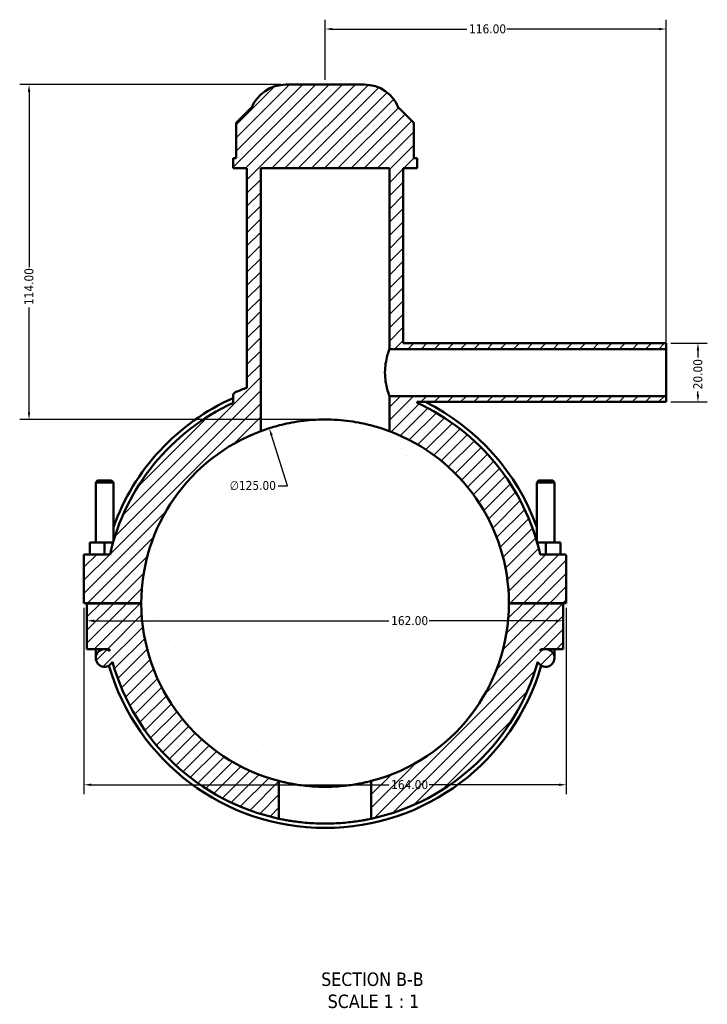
# Model space of a CAD drawing. Header units: millimetres. Extents: x 0 to 898, y -421 to 964.
# Tile 1 of 7: x 294 to 527, y -421 to -86. Entities that reach past the tile are written whole.
import ezdxf

# ---------------------------------------------------------------- set-up
doc = ezdxf.new("R2010")
doc.units = ezdxf.units.MM
for name, color, linetype, lineweight in [('Dimension (ANSI)', 7, 'Continuous', 25), ('Hatch (ANSI)', 7, 'Continuous', 18), ('Symbol (ANSI)', 7, 'Continuous', 25), ('Visible (ANSI)', 7, 'Continuous', 50)]:
    doc.layers.add(name, color=color, linetype=linetype, lineweight=lineweight)
doc.styles.add('Label Text (ANSI)', font='tahoma.ttf')
doc.styles.add('Note Text (ANSI)', font='tahoma.ttf')
doc.dimstyles.new('Default - mm (ANSI)', dxfattribs={"dimtxt": 3.048, "dimasz": 2.5, "dimexe": 3.175, "dimexo": 1.6002, "dimgap": 0.8, "dimtad": 0, "dimtoh": 1, "dimrnd": 1e-08, "dimzin": 4, "dimdsep": 46, "dimtxsty": 'Note Text (ANSI)', "dimcen": 0.09, "dimdle": 10, "dimclrd": 256, "dimclre": 256, "dimclrt": 256, "dimadec": 1, "dimazin": 1, "dimtfac": 1, "dimtofl": 0, "dimtmove": 0, "dimatfit": 3, "dimfxl": 1, "dimtolj": 1, "dimtzin": 4, "dimlwd": -1, "dimlwe": -1, "dimarcsym": 0})

# ---------------------------------------------------------------- blocks, each defined once
blk = doc.blocks.new('*D7')
at = {"layer": 'Defpoints', "color": 0, "transparency": 16777216}
for p in [(378.56, -225.41), (416.51, -344.52)]:
    blk.add_point(p, dxfattribs=at)
at = {"layer": 'Dimension (ANSI)', "transparency": 16777216}
for p, q in [((384.8, -245.01), (379.32, -227.79)), ((381.58, -245.01), (384.8, -245.01))]:
    blk.add_line(p, q, dxfattribs=at)
blk.add_solid([(379.71, -227.67), (378.92, -227.92), (378.56, -225.41)], dxfattribs=at)
at = {"layer": 'Dimension (ANSI)', "color": 230, "true_color": 0xff0080, "transparency": 16777216, "insert": (365.1, -243.36), "char_height": 3.048, "attachment_point": 1, "style": 'Note Text (ANSI)'}
blk.add_mtext('\\A1;∅125.00', dxfattribs=at)
blk = doc.blocks.new('*D9')
at = {"layer": 'Defpoints', "color": 0, "transparency": 16777216}
for p in [(384.19, -108.46), (296.87, -222.46), (397.53, -222.46)]:
    blk.add_point(p, dxfattribs=at)
at = {"layer": 'Dimension (ANSI)', "transparency": 16777216}
for p, q in [((382.59, -108.46), (293.69, -108.46)), ((296.87, -110.96), (296.87, -170.62)), ((296.87, -219.96), (296.87, -184.3)), ((395.93, -222.46), (293.69, -222.46))]:
    blk.add_line(p, q, dxfattribs=at)
for points in [[(296.45, -110.96), (297.28, -110.96), (296.87, -108.46)], [(296.45, -219.96), (297.28, -219.96), (296.87, -222.46)]]:
    blk.add_solid(points, dxfattribs=at)
at = {"layer": 'Dimension (ANSI)', "color": 230, "true_color": 0xff0080, "transparency": 16777216, "insert": (295.28, -183.5), "char_height": 3.048, "attachment_point": 1, "rotation": 90, "style": 'Note Text (ANSI)'}
blk.add_mtext('\\A1;114.00', dxfattribs=at)
blk = doc.blocks.new('*D10')
at = {"layer": 'Defpoints', "color": 0, "transparency": 16777216}
for p in [(513.53, -196.46), (513.53, -216.46), (524.31, -216.46)]:
    blk.add_point(p, dxfattribs=at)
at = {"layer": 'Dimension (ANSI)', "transparency": 16777216}
for p, q in [((515.13, -196.46), (527.49, -196.46)), ((524.31, -198.96), (524.31, -201.34)), ((524.31, -213.96), (524.31, -212.97)), ((515.13, -216.46), (527.49, -216.46))]:
    blk.add_line(p, q, dxfattribs=at)
for points in [[(523.89, -198.96), (524.73, -198.96), (524.31, -196.46)], [(523.89, -213.96), (524.73, -213.96), (524.31, -216.46)]]:
    blk.add_solid(points, dxfattribs=at)
at = {"layer": 'Dimension (ANSI)', "color": 230, "true_color": 0xff0080, "transparency": 16777216, "insert": (522.72, -212.17), "char_height": 3.048, "attachment_point": 1, "rotation": 90, "style": 'Note Text (ANSI)'}
blk.add_mtext('\\A1;20.00', dxfattribs=at)
blk = doc.blocks.new('*D11')
at = {"layer": 'Defpoints', "color": 0, "transparency": 16777216}
for p in [(513.53, -89.55), (397.53, -108.46), (513.53, -198.46)]:
    blk.add_point(p, dxfattribs=at)
at = {"layer": 'Dimension (ANSI)', "transparency": 16777216}
for p, q in [((397.53, -106.86), (397.53, -86.38)), ((513.53, -196.86), (513.53, -86.38)), ((400.03, -89.55), (445.69, -89.55)), ((511.03, -89.55), (459.37, -89.55))]:
    blk.add_line(p, q, dxfattribs=at)
for points in [[(400.03, -89.14), (400.03, -89.97), (397.53, -89.55)], [(511.03, -89.14), (511.03, -89.97), (513.53, -89.55)]]:
    blk.add_solid(points, dxfattribs=at)
at = {"layer": 'Dimension (ANSI)', "color": 230, "true_color": 0xff0080, "transparency": 16777216, "insert": (446.49, -87.97), "char_height": 3.048, "attachment_point": 1, "style": 'Note Text (ANSI)'}
blk.add_mtext('\\A1;116.00', dxfattribs=at)
blk = doc.blocks.new('*D12')
at = {"layer": 'Defpoints', "color": 0, "transparency": 16777216}
for p in [(315.53, -284.91), (479.53, -284.91), (479.53, -346.76)]:
    blk.add_point(p, dxfattribs=at)
at = {"layer": 'Dimension (ANSI)', "transparency": 16777216}
for p, q in [((315.53, -286.51), (315.53, -349.93)), ((479.53, -286.51), (479.53, -349.93)), ((318.03, -346.76), (419.19, -346.76)), ((477.03, -346.76), (432.87, -346.76))]:
    blk.add_line(p, q, dxfattribs=at)
for points in [[(318.03, -346.34), (318.03, -347.18), (315.53, -346.76)], [(477.03, -346.34), (477.03, -347.18), (479.53, -346.76)]]:
    blk.add_solid(points, dxfattribs=at)
at = {"layer": 'Dimension (ANSI)', "color": 230, "true_color": 0xff0080, "transparency": 16777216, "insert": (419.99, -345.17), "char_height": 3.048, "attachment_point": 1, "style": 'Note Text (ANSI)'}
blk.add_mtext('\\A1;164.00', dxfattribs=at)
blk = doc.blocks.new('*D13')
at = {"layer": 'Defpoints', "color": 0, "transparency": 16777216}
for p in [(316.53, -290.95), (478.53, -290.95), (478.53, -290.95)]:
    blk.add_point(p, dxfattribs=at)
at = {"layer": 'Dimension (ANSI)', "transparency": 16777216}
for p, q in [((319.03, -290.95), (419.19, -290.95)), ((476.03, -290.95), (432.87, -290.95))]:
    blk.add_line(p, q, dxfattribs=at)
for points in [[(319.03, -290.54), (319.03, -291.37), (316.53, -290.95)], [(476.03, -290.54), (476.03, -291.37), (478.53, -290.95)]]:
    blk.add_solid(points, dxfattribs=at)
at = {"layer": 'Dimension (ANSI)', "color": 230, "true_color": 0xff0080, "transparency": 16777216, "insert": (419.99, -289.37), "char_height": 3.048, "attachment_point": 1, "style": 'Note Text (ANSI)'}
blk.add_mtext('\\A1;162.00', dxfattribs=at)

msp = doc.modelspace()

# ---------------------------------------------------------------- hatches: boundary and pattern name
at = {"layer": 'Hatch (ANSI)'}
h = msp.add_hatch(dxfattribs=at)
h.set_pattern_fill('ANSI31', color=256, scale=25.4, style=0)
h.set_pattern_definition([(45, (0, 0), (-2.245064, 2.245064), [])])
edge = h.paths.add_edge_path()
edge.add_line((370.969, -136.961), (370.969, -211.624))
edge.add_ellipse((397.531, -284.961), major_axis=(-26.563, 73.338), ratio=1, start_angle=0, end_angle=3.09916)
edge.add_spline(control_points=[(367.043, -213.167), (366.892, -213.231), (366.756, -213.323), (366.527, -213.555), (366.437, -213.692), (366.313, -213.994), (366.281, -214.155), (366.281, -214.317)], knot_values=[-0.1466121, -0.1466121, -0.1466121, -0.1466121, -0.0976611, -0.0976611, -0.0488306, -0.0488306, 0, 0, 0, 0], degree=3, periodic=0)
edge.add_line((366.281, -214.317), (366.281, -216.782))
edge.add_ellipse((397.531, -284.961), major_axis=(-31.25, 68.179), ratio=1, start_angle=0, end_angle=52.56874)
edge.add_line((324.397, -268.336), (315.531, -268.336))
edge.add_line((315.531, -268.336), (315.531, -284.911))
edge.add_line((315.531, -284.911), (335.031, -284.911))
edge.add_ellipse((397.531, -284.961), major_axis=(-62.5, 0.05), ratio=1, start_angle=290.53315, end_angle=360, ccw=False)
edge.add_line((375.656, -226.415), (375.656, -136.961))
edge.add_line((375.656, -136.961), (419.406, -136.961))
edge.add_line((419.406, -136.961), (419.406, -198.461))
edge.add_line((419.406, -198.461), (513.531, -198.461))
edge.add_line((513.531, -198.461), (513.531, -196.461))
edge.add_line((513.531, -196.461), (424.094, -196.461))
edge.add_line((424.094, -196.461), (424.094, -136.961))
edge.add_line((424.094, -136.961), (428.781, -136.961))
edge.add_line((428.781, -136.961), (428.781, -133.541))
edge.add_line((428.781, -133.541), (427.751, -133.541))
edge.add_line((427.751, -133.541), (427.751, -121.441))
edge.add_line((427.751, -121.441), (422.751, -116.441))
edge.add_line((422.751, -116.441), (422.531, -116.441))
edge.add_ellipse((410.877, -120.961), major_axis=(11.654, 4.52), ratio=1, start_angle=0, end_angle=68.80151)
edge.add_line((410.877, -108.461), (384.185, -108.461))
edge.add_ellipse((384.185, -120.961), major_axis=(0, 12.5), ratio=1, start_angle=0, end_angle=68.80151)
edge.add_line((372.531, -116.441), (372.311, -116.441))
edge.add_line((372.311, -116.441), (367.311, -121.441))
edge.add_line((367.311, -121.441), (367.311, -133.541))
edge.add_line((367.311, -133.541), (366.281, -133.541))
edge.add_line((366.281, -133.541), (366.281, -136.961))
edge.add_line((366.281, -136.961), (370.969, -136.961))
edge = h.paths.add_edge_path()
edge.add_line((413.211, -345.463), (413.211, -358.304))
edge.add_ellipse((397.531, -284.961), major_axis=(15.68, -73.343), ratio=1, start_angle=0, end_angle=62.51682)
edge.add_ellipse((472.531, -303.586), major_axis=(-2.698, -1.311), ratio=1, start_angle=0, end_angle=244.08115)
edge.add_line((472.531, -300.586), (478.531, -300.586))
edge.add_line((478.531, -300.586), (478.531, -285.011))
edge.add_line((478.531, -285.011), (460.031, -285.011))
edge.add_ellipse((397.531, -284.961), major_axis=(62.5, -0.05), ratio=1, start_angle=284.57543, end_angle=360, ccw=False)
edge = h.paths.add_edge_path(flags=0)
edge.add_ellipse((472.531, -303.586), major_axis=(0, 3), ratio=1, start_angle=0, end_angle=36.18848)
edge.add_ellipse((397.531, -284.961), major_axis=(73.229, -16.204), ratio=1, start_angle=0, end_angle=0.45245)
edge.add_line((470.886, -300.586), (472.531, -300.586))
edge = h.paths.add_edge_path()
edge.add_ellipse((479.031, -268.836), major_axis=(0.5, 0), ratio=1, start_angle=0, end_angle=90)
edge.add_line((479.031, -268.336), (470.665, -268.336))
edge.add_ellipse((397.531, -284.961), major_axis=(73.134, 16.625), ratio=1, start_angle=0, end_angle=52.56874)
edge.add_line((428.781, -216.782), (428.781, -216.461))
edge.add_line((428.781, -216.461), (513.531, -216.461))
edge.add_line((513.531, -216.461), (513.531, -214.461))
edge.add_line((513.531, -214.461), (419.406, -214.461))
edge.add_line((419.406, -214.461), (419.406, -226.415))
edge.add_ellipse((397.531, -284.961), major_axis=(21.875, 58.547), ratio=1, start_angle=290.53315, end_angle=360, ccw=False)
edge.add_line((460.031, -284.911), (479.531, -284.911))
edge.add_line((479.531, -284.911), (479.531, -268.836))
edge = h.paths.add_edge_path()
edge.add_line((335.031, -285.011), (316.531, -285.011))
edge.add_line((316.531, -285.011), (316.531, -300.586))
edge.add_line((316.531, -300.586), (322.531, -300.586))
edge.add_ellipse((322.531, -303.586), major_axis=(0, 3), ratio=1, start_angle=0, end_angle=244.08115)
edge.add_ellipse((397.531, -284.961), major_axis=(-72.302, -19.936), ratio=1, start_angle=0, end_angle=62.51682)
edge.add_line((381.851, -358.304), (381.851, -345.463))
edge.add_ellipse((397.531, -284.961), major_axis=(-15.68, -60.501), ratio=1, start_angle=284.57543, end_angle=360, ccw=False)
edge = h.paths.add_edge_path(flags=0)
edge.add_line((322.531, -300.586), (324.177, -300.586))
edge.add_ellipse((397.531, -284.961), major_axis=(-73.354, -15.625), ratio=1, start_angle=0, end_angle=0.45245)
edge.add_ellipse((322.531, -303.586), major_axis=(1.771, 2.421), ratio=1, start_angle=0, end_angle=36.18848)

# ---------------------------------------------------------------- linework, layer by layer
at = {"layer": 'Visible (ANSI)'}
for p, q in [((410.877, -108.461), (384.185, -108.461)), ((372.311, -116.441), (367.311, -121.441)), ((372.531, -116.441), (372.311, -116.441)), ((422.751, -116.441), (422.531, -116.441)), ((427.751, -121.441), (422.751, -116.441)), ((367.311, -121.441), (367.311, -133.541)), ((427.751, -133.541), (427.751, -121.441)), ((367.311, -133.541), (366.281, -133.541)), ((366.281, -133.541), (366.281, -136.961)), ((428.781, -133.541), (427.751, -133.541)), ((428.781, -136.961), (428.781, -133.541)), ((366.281, -136.961), (370.969, -136.961)), ((370.969, -136.961), (370.969, -211.624)), ((375.656, -226.415), (375.656, -136.961)), ((375.656, -136.961), (419.406, -136.961)), ((419.406, -136.961), (419.406, -198.461)), ((424.094, -196.461), (424.094, -136.961)), ((424.094, -136.961), (428.781, -136.961)), ((513.531, -196.461), (424.094, -196.461)), ((513.531, -198.461), (513.531, -196.461)), ((419.406, -198.461), (513.531, -198.461)), ((513.531, -214.461), (513.531, -198.461)), ((366.281, -214.317), (366.281, -216.782)), ((513.531, -214.461), (419.406, -214.461)), ((419.406, -214.461), (419.406, -226.415)), ((428.781, -216.782), (428.781, -216.461)), ((428.781, -216.461), (513.531, -216.461)), ((513.531, -216.461), (513.531, -214.461)), ((320.131, -243.245), (319.531, -243.845)), ((319.531, -243.845), (325.531, -243.845)), ((319.531, -243.845), (319.531, -264.336)), ((324.931, -243.245), (320.131, -243.245)), ((324.931, -243.245), (325.531, -243.845)), ((325.531, -243.845), (325.531, -263.961)), ((470.131, -243.245), (469.531, -243.845)), ((475.531, -243.845), (469.531, -243.845)), ((469.531, -263.961), (469.531, -243.845)), ((470.131, -243.245), (474.931, -243.245)), ((474.931, -243.245), (475.531, -243.845)), ((475.531, -264.336), (475.531, -243.845)), ((322.531, -264.336), (317.531, -264.336)), ((317.531, -268.336), (317.531, -264.336)), ((322.531, -268.336), (322.531, -264.336)), ((325.423, -264.336), (322.531, -264.336)), ((469.64, -264.336), (472.531, -264.336)), ((472.531, -264.336), (477.531, -264.336)), ((472.531, -268.336), (472.531, -264.336)), ((477.531, -268.336), (477.531, -264.336)), ((324.397, -268.336), (315.531, -268.336)), ((315.531, -268.336), (315.531, -284.911)), ((479.031, -268.336), (470.665, -268.336)), ((479.531, -284.911), (479.531, -268.836)), ((315.531, -284.911), (335.031, -284.911)), ((335.031, -285.011), (316.531, -285.011)), ((316.531, -285.011), (316.531, -300.586)), ((319.531, -284.911), (319.531, -285.011)), ((325.531, -284.911), (325.531, -285.011)), ((460.031, -284.911), (479.531, -284.911)), ((478.531, -285.011), (460.031, -285.011)), ((469.531, -285.011), (469.531, -284.911)), ((475.531, -285.011), (475.531, -284.911)), ((478.531, -300.586), (478.531, -285.011)), ((316.531, -300.586), (322.531, -300.586)), ((319.531, -300.586), (319.531, -303.586)), ((322.531, -300.586), (324.177, -300.586)), ((470.886, -300.586), (472.531, -300.586)), ((472.531, -300.586), (478.531, -300.586)), ((475.531, -303.586), (475.531, -300.586)), ((381.851, -358.304), (381.851, -345.463)), ((413.211, -345.463), (413.211, -358.304))]:
    msp.add_line(p, q, dxfattribs=at)
for centre, radius, start, end in [((384.185, -120.961), 12.5, 90, 158.80151), ((410.877, -120.961), 12.5, 21.19849, 90), ((397.531, -284.961), 78, 109.91007, 113.00923), ((397.531, -284.961), 75, 114.62432, 167.19306), ((397.531, -284.961), 76.5, 114.11044, 160.25008), ((397.531, -284.961), 75, 12.80694, 65.37568), ((397.531, -284.961), 76.5, 19.74992, 63.56305), ((397.531, -284.961), 62.5, 110.48732, 179.95416), ((397.531, -284.961), 62.5, 0.04584, 69.51268), ((479.031, -268.836), 0.5, 0, 90), ((397.531, -284.961), 62.5, 180.04584, 255.47041), ((397.531, -284.961), 62.5, 284.52959, 359.95416), ((322.531, -303.586), 3, 90, 334.08115), ((322.531, -303.586), 3, 53.81152, 90), ((397.531, -284.961), 75, 192.0247, 192.47715), ((472.531, -303.586), 3, 205.91885, 90), ((472.531, -303.586), 3, 90, 126.18848), ((397.531, -284.961), 75, 347.52285, 347.9753), ((397.531, -284.961), 75, 195.41552, 257.93234), ((397.531, -284.961), 75, 282.06766, 344.58448), ((397.531, -284.961), 76.5, 196.10553, 343.89447)]:
    msp.add_arc(centre, radius, start, end, dxfattribs=at)
for points, knots in [([(419.406, -198.461), (419.406, -198.461), (419.329, -198.666), (419.049, -199.485), (418.851, -200.1), (418.473, -201.51), (418.269, -202.403), (417.975, -204.371), (417.891, -205.446), (417.891, -206.461)], [3.6531942, 3.6531942, 3.6531942, 3.6531942, 3.9575224, 3.9575224, 4.2618505, 4.2618505, 4.5663881, 4.5663881, 4.8709256, 4.8709256, 4.8709256, 4.8709256]), ([(417.891, -206.461), (417.891, -207.477), (417.975, -208.552), (418.269, -210.52), (418.473, -211.413), (418.851, -212.823), (419.049, -213.437), (419.329, -214.257), (419.406, -214.461), (419.406, -214.461)], [0, 0, 0, 0, 0.3045376, 0.3045376, 0.6090752, 0.6090752, 0.9134033, 0.9134033, 1.2177314, 1.2177314, 1.2177314, 1.2177314]), ([(367.043, -213.167), (366.892, -213.231), (366.756, -213.323), (366.527, -213.555), (366.437, -213.692), (366.313, -213.994), (366.281, -214.155), (366.281, -214.317)], [-0.14661211, -0.14661211, -0.14661211, -0.14661211, -0.09766112, -0.09766112, -0.04883056, -0.04883056, 0, 0, 0, 0]), ([(419.406, -226.415), (419.406, -226.415), (419.272, -226.364), (418.713, -226.159), (418.287, -226.006), (417.168, -225.623), (416.473, -225.395), (414.871, -224.909), (413.964, -224.652), (412.035, -224.159), (410.945, -223.906), (408.568, -223.432), (407.281, -223.212), (404.589, -222.846), (403.182, -222.701), (400.346, -222.509), (398.917, -222.461), (396.145, -222.461), (394.716, -222.509), (391.88, -222.701), (390.473, -222.846), (387.782, -223.212), (386.495, -223.432), (384.117, -223.906), (383.028, -224.159), (381.098, -224.652), (380.192, -224.909), (378.59, -225.395), (377.895, -225.623), (376.775, -226.006), (376.35, -226.159), (375.79, -226.364), (375.656, -226.415), (375.656, -226.415)], [6.6534227, 6.6534227, 6.6534227, 6.6534227, 7.0693803, 7.0693803, 7.4853378, 7.4853378, 7.9012954, 7.9012954, 8.3172529, 8.3172529, 8.7329732, 8.7329732, 9.1486935, 9.1486935, 9.5644138, 9.5644138, 9.9801341, 9.9801341, 10.3958544, 10.3958544, 10.8115747, 10.8115747, 11.227295, 11.227295, 11.6430153, 11.6430153, 12.0589729, 12.0589729, 12.4749304, 12.4749304, 12.890888, 12.890888, 13.3068455, 13.3068455, 13.3068455, 13.3068455]), ([(381.851, -345.463), (381.851, -345.463), (381.946, -345.487), (382.345, -345.589), (382.649, -345.665), (383.45, -345.856), (383.949, -345.97), (385.098, -346.215), (385.75, -346.345), (387.137, -346.595), (387.921, -346.724), (389.63, -346.966), (390.554, -347.078), (392.484, -347.265), (393.492, -347.339), (395.521, -347.437), (396.542, -347.461), (398.52, -347.461), (399.541, -347.437), (401.57, -347.339), (402.578, -347.265), (404.509, -347.078), (405.433, -346.966), (407.141, -346.724), (407.925, -346.595), (409.312, -346.345), (409.964, -346.215), (411.114, -345.97), (411.612, -345.856), (412.413, -345.665), (412.717, -345.589), (413.116, -345.487), (413.211, -345.463), (413.211, -345.463)], [4.7470811, 4.7470811, 4.7470811, 4.7470811, 5.0437948, 5.0437948, 5.3405084, 5.3405084, 5.637222, 5.637222, 5.9339356, 5.9339356, 6.2306071, 6.2306071, 6.5272787, 6.5272787, 6.8239502, 6.8239502, 7.1206217, 7.1206217, 7.4172932, 7.4172932, 7.7139648, 7.7139648, 8.0106363, 8.0106363, 8.3073078, 8.3073078, 8.6040214, 8.6040214, 8.9007351, 8.9007351, 9.1974487, 9.1974487, 9.4941623, 9.4941623, 9.4941623, 9.4941623]), ([(413.211, -358.304), (413.211, -358.304), (413.116, -358.324), (412.718, -358.408), (412.415, -358.471), (411.614, -358.629), (411.116, -358.723), (409.965, -358.926), (409.313, -359.034), (407.924, -359.241), (407.14, -359.348), (405.43, -359.549), (404.505, -359.643), (402.574, -359.798), (401.567, -359.86), (399.539, -359.941), (398.519, -359.961), (396.544, -359.961), (395.523, -359.941), (393.496, -359.86), (392.488, -359.798), (390.557, -359.643), (389.632, -359.549), (387.923, -359.348), (387.138, -359.241), (385.749, -359.034), (385.097, -358.926), (383.947, -358.723), (383.449, -358.629), (382.648, -358.471), (382.344, -358.408), (381.946, -358.324), (381.851, -358.304), (381.851, -358.304)], [0, 0, 0, 0, 0.2962747, 0.2962747, 0.5925494, 0.5925494, 0.8888241, 0.8888241, 1.1850987, 1.1850987, 1.4813535, 1.4813535, 1.7776083, 1.7776083, 2.0738631, 2.0738631, 2.3701179, 2.3701179, 2.6663727, 2.6663727, 2.9626275, 2.9626275, 3.2588823, 3.2588823, 3.5551371, 3.5551371, 3.8514117, 3.8514117, 4.1476864, 4.1476864, 4.4439611, 4.4439611, 4.7402358, 4.7402358, 4.7402358, 4.7402358])]:
    msp.add_open_spline(points, degree=3, knots=knots, dxfattribs=at)

# ---------------------------------------------------------------- texts
at = {"layer": 'Symbol (ANSI)', "char_height": 4.572, "attachment_point": 7, "style": 'Label Text (ANSI)'}
for s, insert in [('SECTION B-B', (396.203, -415.306)), ('SCALE 1 : 1', (398.426, -422.819))]:
    msp.add_mtext(s, dxfattribs=dict(at, insert=insert))

# ---------------------------------------------------------------- dimensions: what is measured, and where the dimension line sits
at = {"layer": 'Dimension (ANSI)'}
for base, p1, p2, angle, override, picture, middle in [((513.531, -89.552), (397.531, -108.461), (513.531, -198.461), 180, {"dimtoh": 0, "dimdec": 2, "dimtp": 0, "dimtm": 0, "dimtdec": 2, "dimatfit": 1}, '*D11', (452.531, -89.552)), ((296.866, -222.462), (384.185, -108.461), (397.531, -222.462), 90, {"dimtoh": 0, "dimdec": 2, "dimtp": 0, "dimtm": 0, "dimtdec": 2, "dimatfit": 1}, '*D9', (296.866, -177.462)), ((524.311, -216.461), (513.531, -196.461), (513.531, -216.461), 90, {"dimtoh": 0, "dimdec": 2, "dimtp": 0, "dimtm": 0, "dimtdec": 2, "dimatfit": 1}, '*D10', (524.311, -207.152)), ((479.531, -346.759), (315.531, -284.911), (479.531, -284.911), 180, {"dimtoh": 0, "dimdec": 2, "dimtp": 0, "dimtm": 0, "dimtdec": 2, "dimatfit": 1}, '*D12', (426.031, -346.759)), ((478.531, -290.953), (316.531, -290.953), (478.531, -290.953), 180, {"dimtoh": 0, "dimdec": 2, "dimse1": 1, "dimse2": 1, "dimtp": 0, "dimtm": 0, "dimtdec": 2, "dimatfit": 1}, '*D13', (426.031, -290.953))]:
    dim = msp.add_linear_dim(base=base, p1=p1, p2=p2, angle=angle, dimstyle='Default - mm (ANSI)', override=override, dxfattribs=at)
    dim.commit()
    dim.dimension.update_dxf_attribs({"geometry": picture, "text_midpoint": middle, "dimtype": 160})
dim = msp.add_diameter_dim_2p(p1=(416.506, -344.515), p2=(378.557, -225.411), dimstyle='Default - mm (ANSI)', override={"dimtih": 1, "dimdec": 2, "dimlfac": 0.999972, "dimtp": 0, "dimtm": 0, "dimtdec": 2}, dxfattribs=at)
dim.commit()
dim.dimension.update_dxf_attribs({"geometry": '*D7', "text_midpoint": (372.939, -245.006), "dimtype": 163})

doc.saveas('drawing.dxf')
